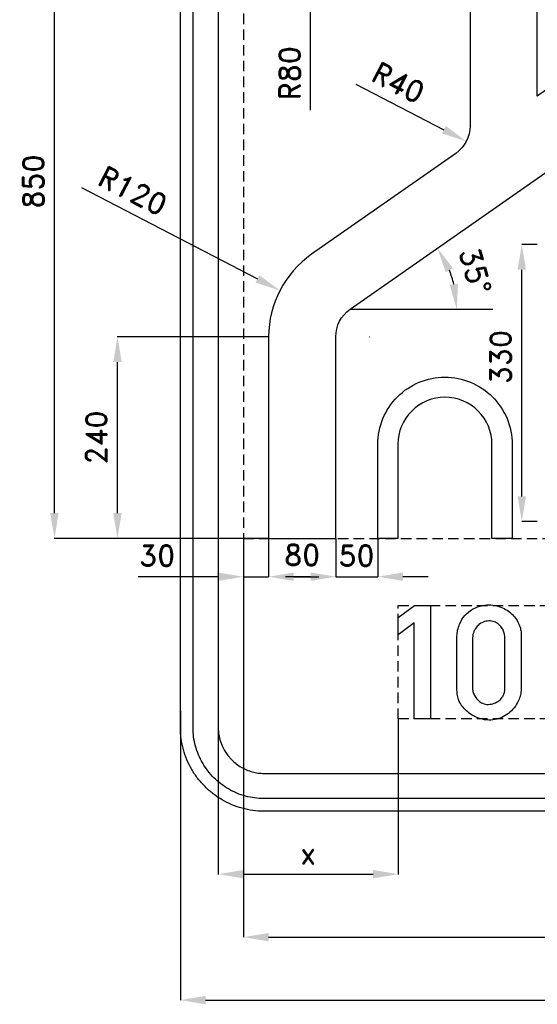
# Model space of a CAD drawing. Header units: millimetres. Extents: x -691 to 805, y -980 to 1016.
# Tile 1 of 3: x -691 to -75, y -980 to 193. Entities that reach past the tile are written whole.
import ezdxf

# ---------------------------------------------------------------- set-up
doc = ezdxf.new("R2010")
doc.units = ezdxf.units.MM
doc.header["$LTSCALE"] = 5
doc.linetypes.add('ČÁRKOVANÁX2', pattern=[1.5, 1, -0.5])
doc.layers.add('Kóty', color=2, linetype='Continuous')
doc.layers.add('Značka', color=7, linetype='Continuous')
doc.styles.get("Standard").update_dxf_attribs({"font": 'romand.shx', "height": 25})
doc.dimstyles.get("Standard").update_dxf_attribs({"dimtxt": 25, "dimasz": 30, "dimexe": 0.18, "dimexo": 0.0625, "dimgap": 12.5, "dimtad": 1, "dimdec": 0, "dimzin": 0, "dimdsep": 46, "dimtxsty": 'Standard', "dimcen": 0.09, "dimadec": 0, "dimazin": 0, "dimtfac": 1, "dimtdec": 0, "dimtofl": 0, "dimtmove": 0, "dimatfit": 3, "dimfxl": 1, "dimtolj": 1, "dimtzin": 0, "dimarcsym": 0})

# ---------------------------------------------------------------- blocks, each defined once
blk = doc.blocks.new('*D2')
at = {"layer": 'Defpoints', "color": 0, "transparency": 16777216}
for p in [(-500, -630.9), (500, -630.9), (500, -975)]:
    blk.add_point(p, dxfattribs=at)
at = {"layer": 'Kóty', "color": 0, "lineweight": -2, "transparency": 16777216}
for p, q in [((-500, -630.9), (-500, -975.2)), ((500, -630.9), (500, -975.2)), ((-470, -975), (470, -975))]:
    blk.add_line(p, q, dxfattribs=at)
at = {"layer": 'Kóty', "color": 0, "transparency": 16777216}
for points in [[(-470, -970), (-470, -980), (-500, -975)], [(470, -970), (470, -980), (500, -975)]]:
    blk.add_solid(points, dxfattribs=at)
at = {"layer": 'Kóty', "color": 0, "transparency": 16777216, "insert": (0, -950), "char_height": 25, "attachment_point": 5}
blk.add_mtext('\\A1;1000', dxfattribs=at)
blk = doc.blocks.new('*D3')
at = {"layer": 'Defpoints', "color": 0, "transparency": 16777216}
for p in [(-425, -425), (355.1, -425), (355.1, -900)]:
    blk.add_point(p, dxfattribs=at)
at = {"layer": 'Kóty', "color": 0, "lineweight": -2, "transparency": 16777216}
for p, q in [((-425, -425.1), (-425, -900.2)), ((355.1, -425.1), (355.1, -900.2)), ((-395, -900), (325.1, -900))]:
    blk.add_line(p, q, dxfattribs=at)
at = {"layer": 'Kóty', "color": 0, "transparency": 16777216}
for points in [[(-395, -895), (-395, -905), (-425, -900)], [(325.1, -895), (325.1, -905), (355.1, -900)]]:
    blk.add_solid(points, dxfattribs=at)
at = {"layer": 'Kóty', "color": 0, "transparency": 16777216, "insert": (-35, -875), "char_height": 25, "attachment_point": 5}
blk.add_mtext('\\A1;780', dxfattribs=at)
blk = doc.blocks.new('*D6')
at = {"layer": 'Defpoints', "color": 0, "ltscale": 2.5, "transparency": 16777216}
for p in [(-575, -185), (-395, -185), (-395, -425)]:
    blk.add_point(p, dxfattribs=at)
at = {"layer": 'Kóty', "color": 0, "lineweight": -2, "ltscale": 2.5, "transparency": 16777216}
for p, q in [((-395.1, -185), (-575.2, -185)), ((-575, -395), (-575, -215)), ((-395.1, -425), (-575.2, -425))]:
    blk.add_line(p, q, dxfattribs=at)
at = {"layer": 'Kóty', "color": 0, "ltscale": 2.5, "transparency": 16777216}
for points in [[(-580, -215), (-570, -215), (-575, -185)], [(-580, -395), (-570, -395), (-575, -425)]]:
    blk.add_solid(points, dxfattribs=at)
at = {"layer": 'Kóty', "color": 0, "ltscale": 2.5, "transparency": 16777216, "insert": (-600, -305), "char_height": 25, "attachment_point": 5, "rotation": 90}
blk.add_mtext('\\A1;240', dxfattribs=at)
blk = doc.blocks.new('*D7')
at = {"layer": 'Defpoints', "color": 0, "ltscale": 2.5, "transparency": 16777216}
for p in [(-381.6, -129.8), (-275, -185)]:
    blk.add_point(p, dxfattribs=at)
at = {"layer": 'Kóty', "color": 0, "lineweight": -2, "ltscale": 2.5, "transparency": 16777216}
for p, q in [((-617.9, -7.3), (-408.2, -116)), ((-275.1, -185), (-274.9, -185)), ((-275, -185.1), (-275, -184.9))]:
    blk.add_line(p, q, dxfattribs=at)
at = {"layer": 'Kóty', "color": 0, "ltscale": 2.5, "transparency": 16777216}
blk.add_solid([(-405.9, -111.6), (-410.5, -120.4), (-381.6, -129.8)], dxfattribs=at)
at = {"layer": 'Kóty', "color": 0, "ltscale": 2.5, "transparency": 16777216, "insert": (-556.7, -10.9), "char_height": 25, "attachment_point": 5, "rotation": 332.6138}
blk.add_mtext('\\A1;R120', dxfattribs=at)
blk = doc.blocks.new('*D12')
at = {"layer": 'Defpoints', "color": 0, "ltscale": 2.5, "transparency": 16777216}
for p in [(-345, 313), (-345.1, 233)]:
    blk.add_point(p, dxfattribs=at)
at = {"layer": 'Kóty', "color": 0, "lineweight": -2, "ltscale": 2.5, "transparency": 16777216}
for p, q in [((-345.1, 313), (-344.9, 313)), ((-345, 312.9), (-345, 313.1)), ((-345.2, 84.9), (-345.1, 203))]:
    blk.add_line(p, q, dxfattribs=at)
blk.add_arc((-345, 313), 80, 269.8263, 270, dxfattribs=at)
at = {"layer": 'Kóty', "color": 0, "ltscale": 2.5, "transparency": 16777216}
blk.add_solid([(-350.1, 203), (-340.1, 203), (-345.1, 233)], dxfattribs=at)
at = {"layer": 'Kóty', "color": 0, "ltscale": 2.5, "transparency": 16777216, "insert": (-370.1, 129), "char_height": 25, "attachment_point": 5, "rotation": 89.9552}
blk.add_mtext('\\A1;R80', dxfattribs=at)
blk = doc.blocks.new('*D15')
at = {"layer": 'Defpoints', "color": 0, "ltscale": 2.5, "transparency": 16777216}
for p in [(-195.1, 66.3), (-159.6, 47.9)]:
    blk.add_point(p, dxfattribs=at)
at = {"layer": 'Kóty', "color": 0, "lineweight": -2, "ltscale": 2.5, "transparency": 16777216}
blk.add_line((-291.1, 116), (-186.2, 61.7), dxfattribs=at)
at = {"layer": 'Kóty', "color": 0, "ltscale": 2.5, "transparency": 16777216}
blk.add_solid([(-183.9, 66.1), (-188.5, 57.2), (-159.6, 47.9)], dxfattribs=at)
at = {"layer": 'Kóty', "color": 0, "ltscale": 2.5, "transparency": 16777216, "insert": (-240.5, 117.9), "char_height": 25, "attachment_point": 5, "rotation": 332.6226}
blk.add_mtext('\\A1;R40', dxfattribs=at)
blk = doc.blocks.new('*D23')
at = {"layer": 'Defpoints', "color": 0, "ltscale": 2.5, "transparency": 16777216}
for p in [(-650, 425), (-395, 425), (-395, -425)]:
    blk.add_point(p, dxfattribs=at)
at = {"layer": 'Kóty', "color": 0, "lineweight": -2, "ltscale": 2.5, "transparency": 16777216}
for p, q in [((-395.1, 425), (-650.2, 425)), ((-650, -395), (-650, 395)), ((-395.1, -425), (-650.2, -425))]:
    blk.add_line(p, q, dxfattribs=at)
at = {"layer": 'Kóty', "color": 0, "ltscale": 2.5, "transparency": 16777216}
for points in [[(-655, 395), (-645, 395), (-650, 425)], [(-655, -395), (-645, -395), (-650, -425)]]:
    blk.add_solid(points, dxfattribs=at)
at = {"layer": 'Kóty', "color": 0, "ltscale": 2.5, "transparency": 16777216, "insert": (-675, 0), "char_height": 25, "attachment_point": 5, "rotation": 90}
blk.add_mtext('\\A1;850', dxfattribs=at)
blk = doc.blocks.new('*D25')
at = {"layer": 'Defpoints', "color": 0, "ltscale": 2.5, "transparency": 16777216}
for p in [(-455, -605.9), (-240.6, -640), (-240.6, -825)]:
    blk.add_point(p, dxfattribs=at)
at = {"layer": 'Kóty', "color": 0, "lineweight": -2, "ltscale": 2.5, "transparency": 16777216}
for p, q in [((-455, -606), (-455, -825.2)), ((-240.6, -640.1), (-240.6, -825.2)), ((-425, -825), (-270.6, -825))]:
    blk.add_line(p, q, dxfattribs=at)
at = {"layer": 'Kóty', "color": 0, "ltscale": 2.5, "transparency": 16777216}
for points in [[(-425, -820), (-425, -830), (-455, -825)], [(-270.6, -820), (-270.6, -830), (-240.6, -825)]]:
    blk.add_solid(points, dxfattribs=at)
at = {"layer": 'Kóty', "color": 0, "ltscale": 2.5, "transparency": 16777216, "insert": (-347.8, -800), "char_height": 25, "attachment_point": 5}
blk.add_mtext('\\A1;x', dxfattribs=at)

msp = doc.modelspace()

# ---------------------------------------------------------------- linework, layer by layer
at = {"layer": 'Kóty', "ltscale": 2.5}
for p, q in [((-75.1, -75), (-93.6, -75)), ((-93.5, -375), (-93.5, -105)), ((-75.1, -405), (-93.6, -405)), ((-425, -425.1), (-425, -470.9)), ((-395, -425.1), (-395, -470.9)), ((-315, -425.1), (-315, -470.9)), ((-265, -425.1), (-265, -470.9)), ((-455, -470.7), (-550.5, -470.7)), ((-345, -470.7), (-375, -470.7)), ((-365, -470.7), (-335, -470.7)), ((-205, -470.7), (-235, -470.7)), ((-455, -618.6), (-455, -825.2))]:
    msp.add_line(p, q, dxfattribs=at)
for points in [[(-297.9, -152.2), (-128.1, -152.2)], [(-425, -470.7), (-395, -470.7)], [(-315, -470.7), (-265, -470.7)]]:
    msp.add_lwpolyline(points, dxfattribs=at)
msp.add_arc((-297.9, -152.2), 127, 13.5616, 21.4384, dxfattribs=at)
for points in [[(-184.1, -108.2), (-175.3, -103.4), (-193.9, -79.4)], [(-98.5, -105), (-88.5, -105), (-93.5, -75)], [(-169.5, -121.9), (-179.4, -123), (-170.9, -152.2)], [(-98.5, -375), (-88.5, -375), (-93.5, -405)], [(-455, -465.7), (-455, -475.7), (-425, -470.7)], [(-365, -465.7), (-365, -475.7), (-395, -470.7)], [(-345, -465.7), (-345, -475.7), (-315, -470.7)], [(-235, -465.7), (-235, -475.7), (-265, -470.7)]]:
    msp.add_solid(points, dxfattribs=at)
at = {"layer": 'Značka', "color": 5}
for points in [[(-400, -750), (-400.4, -750), (-400.8, -750, -0.03218), (-413.7, -749.1, -0.035447), (-426.4, -746.5, -0.036269), (-438.7, -742.3, -0.034413), (-450.2, -736.5, -0.033724), (-461, -729.3, -0.034096), (-470.7, -720.7, -0.034201), (-479.3, -711, -0.034242), (-486.5, -700.2, -0.034027), (-492.3, -688.7, -0.033407), (-496.5, -676.4, -0.034138), (-499.1, -663.7, -0.036736), (-500, -650.8), (-500, -650.4), (-500, -650), (-500, 650)], [(-400, -735), (-400.3, -735), (-400.7, -735, -0.03218), (-411.6, -734.2, -0.035444), (-422.4, -732, -0.036264), (-432.9, -728.5, -0.034414), (-442.7, -723.5, -0.03373), (-451.8, -717.4, -0.034078), (-460.1, -710.1, -0.034203), (-467.4, -701.9, -0.03421), (-473.5, -692.7, -0.034032), (-478.4, -682.9, -0.03343), (-482, -672.4, -0.034153), (-484.3, -661.6, -0.036756), (-485, -650.7), (-485, -650.3), (-485, -650), (-485, 650)], [(-455, 650), (-455, -650), (-455, -650.2), (-455, -650.4), (-454.5, -657.5), (-453.1, -664.5), (-450.8, -671.3), (-447.6, -677.6), (-443.6, -683.6), (-438.9, -688.9, 0.034201), (-433.6, -693.6, 0.034224), (-427.6, -697.6, 0.034056), (-421.3, -700.7, 0.03342), (-414.5, -703.1, 0.034122), (-407.5, -704.5, 0.036743), (-400.4, -705), (-400.2, -705), (-400, -705)], [(500, 650), (500, -650), (500, -650.4), (500, -650.8), (499.1, -663.7, -0.035396), (496.5, -676.4, -0.036246), (492.3, -688.7, -0.034407), (486.5, -700.2, -0.033692), (479.3, -711, -0.034079), (470.7, -720.7, -0.034227), (461, -729.3, -0.034227), (450.2, -736.5, -0.034044), (438.6, -742.3, -0.033411), (426.4, -746.5, -0.034138), (413.7, -749.1, -0.036742), (400.8, -750, -0.00088), (400.4, -750), (400, -750), (-400, -750)], [(-400, -705), (400, -705), (400.2, -705), (400.4, -705, 0.032178), (407.5, -704.5, 0.035432), (414.5, -703.1, 0.036276), (421.3, -700.8, 0.03445), (427.6, -697.6, 0.03373), (433.6, -693.6), (438.9, -688.9), (443.6, -683.6), (447.6, -677.6), (450.8, -671.3), (453.1, -664.5), (454.5, -657.5), (455, -650.4), (455, -650.2), (455, -650), (455, 650)], [(485, 650), (485, -650), (485, -650.3), (485, -650.7), (484.2, -661.6), (482, -672.4), (478.5, -682.9), (473.5, -692.7, -0.033691), (467.4, -701.9, -0.034079), (460.1, -710.1, -0.034232), (451.9, -717.4, -0.034207), (442.7, -723.5, -0.034029), (432.9, -728.4, -0.033433), (422.4, -732, -0.034131), (411.6, -734.3, -0.036744), (400.7, -735, -0.000888), (400.3, -735), (400, -735), (-400, -735)], [(-155.1, 302.4), (-155.1, 66.3, -0.244698), (-172.1, 33.5), (-343.8, -86.7, 0.244698), (-395, -185), (-395, -425), (-315, -425), (-315, -424.4), (-315, -185, -0.244698), (-297.9, -152.2), (276.3, 249.9)], [(-170.7, -544.1, -0.001981), (-170.7, -542.9, -0.005947), (-170.7, -541.7, -0.049019), (-169.9, -534.3, -0.049992), (-167.5, -527.2, -0.079537), (-161.3, -517, -0.089087), (-152.2, -509.4, -0.059796), (-145.2, -506.2, -0.052018), (-137.7, -504.6, -0.062017), (-127.9, -504.6, -0.0645), (-118.4, -507, -0.055438), (-111, -510.7, -0.055485), (-104.6, -515.9, -0.051112), (-100, -521.5, -0.054897), (-96.6, -528, -0.045234), (-94.9, -533.5, -0.045981), (-94.2, -539.3, -0.0123), (-94.1, -541.3, -0.004103), (-94.2, -543.3), (-94.2, -602.1, -0.002302), (-94.2, -603.3, -0.006906), (-94.2, -604.5, -0.051777), (-95.1, -611.5, -0.049693), (-97.4, -618.2, -0.066796), (-102.4, -626.7, -0.065906), (-109.5, -633.5, -0.061099), (-117.1, -638.2, -0.064143), (-125.6, -640.8, -0.069662), (-135.4, -641.3, -0.067451), (-144.9, -639.2, -0.056809), (-152.7, -635.5, -0.049588), (-159.5, -630.3, -0.048055), (-164.6, -624.8, -0.06588), (-168.3, -618.2, -0.054767), (-170.1, -612.3, -0.042362), (-170.7, -606.2, -0.009254), (-170.8, -604.1, -0.003103), (-170.7, -602.1), (-170.7, -544.1)], [(-152.2, -544.1), (-152.2, -602.1, 0.003201), (-152.2, -602.9, 0.009635), (-152.2, -603.7, 0.07387), (-151.3, -608.7, 0.059521), (-149, -613.4, 0.070725), (-145.2, -618.2, 0.09458), (-140.1, -621.5, 0.108402), (-133.4, -622.8, 0.087553), (-126.4, -621.5, 0.078159), (-120.9, -618.6, 0.088168), (-116.7, -614.2, 0.061769), (-114.8, -610.5, 0.061186), (-113.8, -606.5, 0.025182), (-113.6, -604.3, 0.008386), (-113.5, -602.1), (-113.5, -544.1, 0.005497), (-113.6, -542.2, 0.016502), (-113.9, -540.3, 0.058317), (-115.1, -535.5, 0.064725), (-117.5, -531.2, 0.088091), (-122.1, -526.6, 0.09789), (-128, -523.9, 0.099844), (-134.6, -523.5, 0.088272), (-140.9, -525.5, 0.074159), (-145.6, -528.7, 0.075675), (-149.1, -533.1, 0.052597), (-150.8, -536.7, 0.046075), (-151.8, -540.6, 0.014324), (-152, -542.4, 0.004786), (-152.2, -544.1)]]:
    msp.add_lwpolyline(points, format="xyb", dxfattribs=at)
at = {"layer": 'Značka', "color": 6, "linetype": 'ČÁRKOVANÁX2', "ltscale": 2.5}
for points in [[(355, 70), (355, 425), (-425, 425), (-425, -425), (355, -425)], [(-240.6, -640), (-240.6, -505), (240.6, -505), (240.6, -640), (-240.6, -640)]]:
    msp.add_lwpolyline(points, dxfattribs=at)
at = {"layer": 'Značka', "color": 5}
for points in [[(230.4, 315.4), (-75.1, 101.5), (-75.1, 302.4)], [(-221.5, -640), (-221.5, -525.5), (-240.6, -539.9), (-240.6, -519.4), (-221.3, -505), (-202.2, -505), (-202.2, -640), (-221.5, -640)]]:
    msp.add_lwpolyline(points, dxfattribs=at)
msp.add_lwpolyline([(-265, -425), (-265, -313, -0.414214), (-185, -233), (-185, -233, -0.414214), (-105, -313), (-105, -425), (-129, -425), (-129, -313, 0.414214), (-185, -257, 0.414214), (-241, -313), (-241, -425)], format="xyb", close=True, dxfattribs=at)

# ---------------------------------------------------------------- texts
at = {"layer": 'Kóty', "ltscale": 2.5, "char_height": 25, "attachment_point": 5}
for s, insert, rotation in [('\\A1;35°', (-148.9, -106.7), 285.9106), ('\\A1;330', (-118.5, -209), 90)]:
    msp.add_mtext(s, dxfattribs=dict(at, insert=insert, rotation=rotation))
for s, insert in [('\\A1;30', (-527.6, -445.7)), ('\\A1;80', (-355, -444.7)), ('\\A1;50', (-290.3, -445.7))]:
    msp.add_mtext(s, dxfattribs=dict(at, insert=insert))

# ---------------------------------------------------------------- dimensions: what is measured, and where the dimension line sits
at = {"layer": 'Kóty', "ltscale": 2.5}
for base, p2, picture, middle in [((-650, 425), (-395, 425), '*D23', (-675, 0)), ((-575, -185), (-395, -185), '*D6', (-600, -305))]:
    dim = msp.add_linear_dim(base=base, p1=(-395, -425), p2=p2, angle=90, dimstyle='Standard', dxfattribs=at)
    dim.commit()
    dim.dimension.update_dxf_attribs({"geometry": picture, "text_midpoint": middle})
dim = msp.add_radius_dim(center=(-345, 313), mpoint=(-345.1, 233), dimstyle='Standard', dxfattribs=at)
dim.commit()
dim.dimension.update_dxf_attribs({"geometry": '*D12', "text_midpoint": (-370.1, 129)})
for center, mpoint, picture, middle in [((-195.1, 66.3), (-159.6, 47.9), '*D15', (-252, 95.7)), ((-275, -185), (-381.6, -129.8), '*D7', (-568.2, -33.1))]:
    dim = msp.add_radius_dim(center=center, mpoint=mpoint, dimstyle='Standard', dxfattribs=at)
    dim.commit()
    dim.dimension.update_dxf_attribs({"geometry": picture, "text_midpoint": middle, "dimtype": 164})
at = {"layer": 'Kóty'}
for base, p1, p2, picture, middle in [((355.1, -900), (-425, -425), (355.1, -425), '*D3', (-35, -875)), ((500, -975), (-500, -630.9), (500, -630.9), '*D2', (0, -950))]:
    dim = msp.add_linear_dim(base=base, p1=p1, p2=p2, dimstyle='Standard', dxfattribs=at)
    dim.commit()
    dim.dimension.update_dxf_attribs({"geometry": picture, "text_midpoint": middle})
at = {"layer": 'Kóty', "ltscale": 2.5}
dim = msp.add_linear_dim(base=(-240.6, -825), p1=(-455, -605.9), p2=(-240.6, -640), text='x', dimstyle='Standard', dxfattribs=at)
dim.commit()
dim.dimension.update_dxf_attribs({"geometry": '*D25', "text_midpoint": (-347.8, -800)})

doc.saveas('drawing.dxf')
